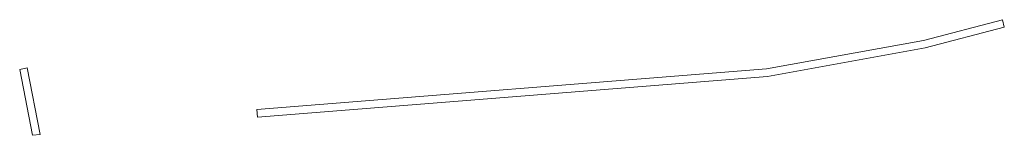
# Model space of a CAD drawing. Extents: x 211930 to 222589, y 569015 to 577578.
# Tile 37 of 95: x 214597.43 to 214649.48, y 573433.53 to 573439.61. Entities that reach past the tile are written whole.
import ezdxf

# ---------------------------------------------------------------- set-up
doc = ezdxf.new("R2010")
doc.units = 0
doc.layers.add('016 Alles planjaar 2023', color=72, linetype='Continuous', lineweight=20, true_color=0x1e90ff)

msp = doc.modelspace()

# ---------------------------------------------------------------- hatches: boundary and pattern name
at = {"layer": '016 Alles planjaar 2023', "true_color": 0x1e90ff}
h = msp.add_hatch(dxfattribs=at)
h.set_pattern_fill('DQ_CLEAR', color=72, style=0)
h.set_pattern_definition([])
h.paths.add_polyline_path([(214610.005, 573434.477), (214636.962, 573436.629), (214645.296, 573438.133), (214649.478, 573439.222), (214649.377, 573439.609), (214645.21, 573438.524), (214636.91, 573437.026), (214609.973, 573434.876), (214610.005, 573434.477)])
h = msp.add_hatch(dxfattribs=at)
h.set_pattern_fill('DQ_CLEAR', color=72, style=0)
h.set_pattern_definition([])
h.paths.add_polyline_path([(214597.825, 573437.071), (214597.432, 573436.995), (214598.116, 573433.528), (214598.517, 573433.56), (214597.825, 573437.071)])

# ---------------------------------------------------------------- linework, layer by layer
at = {"layer": '016 Alles planjaar 2023', "color": 14, "true_color": 0x004000}
for points in [[(214610.005, 573434.477), (214636.962, 573436.629), (214645.296, 573438.133), (214649.478, 573439.222), (214649.377, 573439.609), (214645.21, 573438.524), (214636.91, 573437.026), (214609.973, 573434.876), (214610.005, 573434.477)], [(214597.825, 573437.071), (214597.432, 573436.995), (214598.116, 573433.528), (214598.517, 573433.56), (214597.825, 573437.071)]]:
    msp.add_lwpolyline(points, close=True, dxfattribs=at)

doc.saveas('drawing.dxf')
